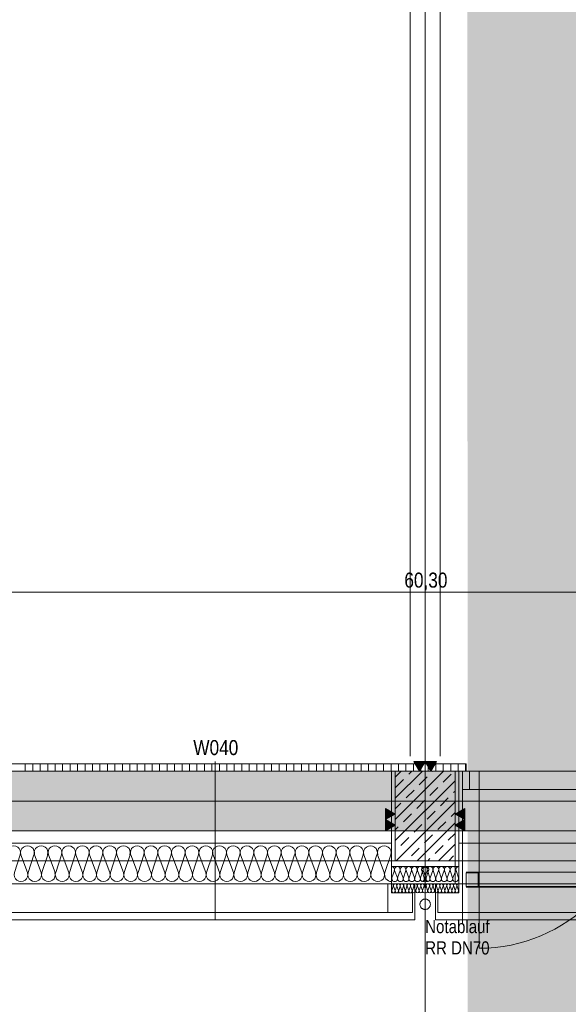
# Model space of a CAD drawing. Extents: x -720 to 300, y 62 to 1162.
# Tile 27 of 256: x -55 to 18, y 197 to 329. Entities that reach past the tile are written whole.
import ezdxf
from ezdxf.lldxf.tags import DXFTag

# ---------------------------------------------------------------- set-up
doc = ezdxf.new("R2010")
doc.units = 0
doc.layers.get('0').update_dxf_attribs({"lineweight": 13})
for name, color, linetype, lineweight, true_color in [('30 -33 Aussenwände- 2 nichttragend', 7, 'Continuous', 9, 0x003dff), ('30 -33 Aussenwände- 3 Aussenstützen', 7, 'Continuous', 50, 0x0000dd), ('30 -33 Aussenwände- 7 Fassade_ Elemente', 7, 'Continuous', 9, 0x00aacc), ('30 -34 Innenwände- 2 nichttragend', 7, 'Continuous', 18, 0xff7fe6), ('30 -35 Decken- 1 Konstruktion-Träger- Stahlbeton', 7, 'Continuous', 13, 0x33aa00), ('60- 61 allgemeine Ausstattung- 1 Möbel', 7, 'Continuous', 9, 0x00cccc), ('70 -72 Beschriftung- 1 Beschriftung allgemein', 7, 'Continuous', 9, 0xff6633), ('70 -72 Beschriftung- 2 Beschriftung Bauteile', 7, 'Continuous', 9, 0x9999ff), ('70 -76 Bemaßung- 2 Allgemein', 9, 'Continuous', 5, 0x808080), ('iwb_Layout BA_Markierung', 7, 'Continuous', 9, 0xbadcdc), ('iwb_Schraffur_Unterzug', 7, 'Continuous', 5, 0xffffcc)]:
    doc.layers.add(name, color=color, linetype=linetype, lineweight=lineweight, true_color=true_color)
for name, color, linetype, lineweight in [('40 -41 Abwasser_Wasser_Gas- 2 Wasser-1', 7, 'Continuous', 15), ('70 -71 Achsen- 1 Gebäudeachsen', 7, 'STRICHPUNKT2-A06G93UB8I', 18), ('70 -75 Raumstempel- 3 Wandstempel', 7, 'Continuous', 50)]:
    doc.layers.add(name, color=color, linetype=linetype, lineweight=lineweight)
doc.styles.get("Standard").update_dxf_attribs({"font": 'ARIALN.TTF'})
tags = doc.linetypes.add('fein_strichliert-A06G93UC8I', pattern=[4, 1, -2, 1]).pattern_tags.tags
tags[8:9] = [DXFTag(74, 4), DXFTag(75, 0), DXFTag(340, '0'), DXFTag(46, 0.0), DXFTag(50, 0.0), DXFTag(44, 0.0), DXFTag(45, 0.0)]
tags[6:7] = [DXFTag(74, 4), DXFTag(75, 0), DXFTag(340, '0'), DXFTag(46, 0.0), DXFTag(50, 0.0), DXFTag(44, 0.0), DXFTag(45, 0.0)]
tags[4:5] = [DXFTag(74, 4), DXFTag(75, 0), DXFTag(340, '0'), DXFTag(46, 0.0), DXFTag(50, 0.0), DXFTag(44, 0.0), DXFTag(45, 0.0)]
tags = doc.linetypes.add('STRICHPUNKT2-A06G93UB8I', pattern=[12.7, 6.35, -3.175, 0, -3.175]).pattern_tags.tags
tags[10:11] = [DXFTag(74, 4), DXFTag(75, 0), DXFTag(340, '0'), DXFTag(46, 0.0), DXFTag(50, 0.0), DXFTag(44, 0.0), DXFTag(45, 0.0)]
tags[8:9] = [DXFTag(74, 4), DXFTag(75, 0), DXFTag(340, '0'), DXFTag(46, 0.0), DXFTag(50, 0.0), DXFTag(44, 0.0), DXFTag(45, 0.0)]
tags[6:7] = [DXFTag(74, 4), DXFTag(75, 0), DXFTag(340, '0'), DXFTag(46, 0.0), DXFTag(50, 0.0), DXFTag(44, 0.0), DXFTag(45, 0.0)]
tags[4:5] = [DXFTag(74, 4), DXFTag(75, 0), DXFTag(340, '0'), DXFTag(46, 0.0), DXFTag(50, 0.0), DXFTag(44, 0.0), DXFTag(45, 0.0)]

# ---------------------------------------------------------------- blocks, each defined once
blk = doc.blocks.new('Polygon-A06G93U58I')
at = {"color": 0, "linetype": 'ByBlock', "lineweight": -2, "ltscale": 0.13}
blk.add_solid([(4.85, 86.71), (4.69, 1083.81), (76.5, 86.52), (76.5, 1083.81)], dxfattribs=at)
blk = doc.blocks.new('Referenz-A06G93UD8I')
at = {"layer": '30 -33 Aussenwände- 2 nichttragend', "color": 0, "linetype": 'fein_strichliert-A06G93UC8I', "lineweight": -2, "ltscale": 0.13}
blk.add_line((-148.85, 215.91), (-4.85, 215.91), dxfattribs=at)
at = {"layer": '30 -33 Aussenwände- 3 Aussenstützen', "color": 0, "lineweight": -2}
for p, q in [((-4.85, 227.11), (-4.05, 227.91)), ((-4.85, 224.28), (-1.22, 227.91)), ((-4.85, 221.45), (1.6, 227.91)), ((-3.05, 227.5), (-2.64, 227.91)), ((-1.64, 226.09), (-0.58, 227.15)), ((0.13, 227.85), (0.19, 227.91)), ((1.55, 226.44), (2.61, 227.5)), ((-4.85, 218.63), (3.15, 226.63)), ((-4.82, 225.73), (-3.76, 226.79)), ((-0.22, 224.67), (0.84, 225.73)), ((-3.4, 224.32), (-2.34, 225.38)), ((2.96, 225.03), (3.15, 225.21)), ((-4.85, 222.87), (-4.11, 223.61)), ((-4.74, 215.91), (3.15, 223.8)), ((-1.99, 222.9), (-0.93, 223.96)), ((1.19, 223.26), (2.25, 224.32)), ((-3.76, 221.14), (-2.7, 222.2)), ((-0.58, 221.49), (0.49, 222.55)), ((2.61, 221.84), (3.15, 222.38)), ((-4.85, 220.04), (-4.46, 220.43)), ((-2.34, 219.72), (-1.28, 220.78)), ((-1.91, 215.91), (3.15, 220.97)), ((-0.85, 218.91), (-0.85, 220.91)), ((0.84, 220.08), (1.9, 221.14)), ((-1.85, 219.91), (0.15, 219.91)), ((-0.93, 218.31), (0.13, 219.37)), ((2.25, 218.66), (3.15, 219.56)), ((-4.11, 217.95), (-3.05, 219.01)), ((0.49, 216.89), (1.55, 217.95)), ((0.92, 215.91), (3.15, 218.14)), ((-4.85, 217.21), (-4.82, 217.25)), ((-2.7, 216.54), (-1.64, 217.6)), ((2.33, 215.91), (2.96, 216.54)), ((-0.5, 215.91), (-0.22, 216.19))]:
    blk.add_line(p, q, dxfattribs=at)
at = {"layer": '30 -33 Aussenwände- 3 Aussenstützen', "color": 0, "linetype": 'Continuous', "lineweight": -2, "ltscale": 0.13}
for p, q in [((-4.85, 227.91), (-4.85, 215.91)), ((3.15, 227.91), (-4.85, 227.91)), ((3.15, 215.91), (3.15, 227.91)), ((-4.85, 215.91), (3.15, 215.91))]:
    blk.add_line(p, q, dxfattribs=at)
at = {"layer": '30 -33 Aussenwände- 7 Fassade_ Elemente', "color": 0, "linetype": 'Continuous', "lineweight": -2, "ltscale": 0.13}
for p, q in [((-148.35, 227.91), (-5.35, 227.91)), ((-5.35, 227.91), (-5.35, 212.81)), ((3.15, 227.91), (3.15, 212.81)), ((5.07, 227.91), (3.15, 227.91)), ((3.65, 227.91), (3.65, 212.81)), ((76.46, 227.91), (3.65, 227.91)), ((4.15, 207.54), (4.15, 227.91)), ((5.07, 227.91), (6.37, 227.91)), ((5.07, 225.45), (5.07, 227.91)), ((6.37, 227.91), (27.65, 227.91)), ((6.37, 227.91), (6.37, 225.45)), ((4.15, 225.45), (5.07, 225.45)), ((4.15, 212.81), (4.15, 225.45)), ((6.37, 225.45), (5.07, 225.45)), ((27.65, 225.45), (6.37, 225.45)), ((-0.85, 218.91), (-0.85, 220.91)), ((0.15, 219.91), (-1.85, 219.91)), ((-5.35, 218.27), (-148.35, 218.27)), ((-5.35, 215.11), (-5.35, 218.27)), ((3.65, 218.27), (76.46, 218.27)), ((3.65, 215.12), (3.65, 218.27)), ((-55.88, 214.31), (-55.11, 216.71)), ((-55.02, 216.71), (-54.13, 214.31)), ((-54.04, 214.31), (-53.27, 216.71)), ((-53.18, 216.71), (-52.29, 214.31)), ((-52.2, 214.31), (-51.43, 216.71)), ((-51.34, 216.71), (-50.45, 214.31)), ((-50.36, 214.31), (-49.59, 216.71)), ((-49.5, 216.71), (-48.62, 214.31)), ((-48.53, 214.31), (-47.75, 216.71)), ((-47.66, 216.71), (-46.78, 214.31)), ((-46.69, 214.31), (-45.92, 216.71)), ((-45.83, 216.71), (-44.94, 214.31)), ((-44.85, 214.31), (-44.08, 216.71)), ((-43.99, 216.71), (-43.1, 214.31)), ((-43.01, 214.31), (-42.24, 216.71)), ((-42.15, 216.71), (-41.26, 214.31)), ((-41.17, 214.31), (-40.4, 216.71)), ((-40.31, 216.71), (-39.42, 214.31)), ((-39.33, 214.31), (-38.56, 216.71)), ((-38.47, 216.71), (-37.59, 214.31)), ((-37.5, 214.31), (-36.72, 216.71)), ((-36.63, 216.71), (-35.75, 214.31)), ((-35.66, 214.31), (-34.89, 216.71)), ((-34.8, 216.71), (-33.91, 214.31)), ((-33.82, 214.31), (-33.05, 216.71)), ((-32.96, 216.71), (-32.07, 214.31)), ((-31.98, 214.31), (-31.21, 216.71)), ((-31.12, 216.71), (-30.23, 214.31)), ((-30.14, 214.31), (-29.37, 216.71)), ((-29.28, 216.71), (-28.39, 214.31)), ((-28.3, 214.31), (-27.53, 216.71)), ((-27.44, 216.71), (-26.55, 214.31)), ((-26.46, 214.31), (-25.69, 216.71)), ((-25.6, 216.71), (-24.72, 214.31)), ((-24.63, 214.31), (-23.85, 216.71)), ((-23.76, 216.71), (-22.88, 214.31)), ((-22.79, 214.31), (-22.02, 216.71)), ((-21.93, 216.71), (-21.04, 214.31)), ((-20.95, 214.31), (-20.18, 216.71)), ((-20.09, 216.71), (-19.2, 214.31)), ((-19.11, 214.31), (-18.34, 216.71)), ((-18.25, 216.71), (-17.36, 214.31)), ((-17.27, 214.31), (-16.5, 216.71)), ((-16.41, 216.71), (-15.52, 214.31)), ((-15.43, 214.31), (-14.66, 216.71)), ((-14.57, 216.71), (-13.68, 214.31)), ((-13.59, 214.31), (-12.82, 216.71)), ((-12.73, 216.71), (-11.85, 214.31)), ((-11.76, 214.31), (-10.98, 216.71)), ((-10.89, 216.71), (-10.01, 214.31)), ((-9.92, 214.31), (-9.15, 216.71)), ((-9.06, 216.71), (-8.17, 214.31)), ((-8.08, 214.31), (-7.31, 216.71)), ((-7.22, 216.71), (-6.33, 214.31)), ((-6.24, 214.31), (-5.47, 216.71)), ((-0.35, 215.11), (-5.35, 215.11)), ((-4.98, 214.61), (-5.3, 213.61)), ((-4.58, 213.61), (-4.95, 214.61)), ((-4.22, 214.61), (-4.54, 213.61)), ((-3.81, 213.61), (-4.18, 214.61)), ((-3.45, 214.61), (-3.77, 213.61)), ((-3.04, 213.61), (-3.41, 214.61)), ((-2.69, 214.61), (-3.01, 213.61)), ((-2.28, 213.61), (-2.65, 214.61)), ((-1.92, 214.61), (-2.24, 213.61)), ((-1.51, 213.61), (-1.88, 214.61)), ((-1.15, 214.61), (-1.47, 213.61)), ((-1.35, 215.12), (3.65, 215.12)), ((-1.32, 214.61), (-1, 213.61)), ((-0.75, 213.61), (-1.12, 214.61)), ((-0.96, 213.61), (-0.59, 214.61)), ((-0.39, 214.61), (-0.71, 213.61)), ((-0.55, 214.61), (-0.23, 213.61)), ((-0.19, 213.61), (0.18, 214.61)), ((0.21, 214.61), (0.53, 213.61)), ((0.57, 213.61), (0.94, 214.61)), ((0.98, 214.61), (1.3, 213.61)), ((1.34, 213.61), (1.71, 214.61)), ((1.75, 214.61), (2.07, 213.61)), ((2.1, 213.61), (2.47, 214.61)), ((2.51, 214.61), (2.83, 213.61)), ((2.87, 213.61), (3.24, 214.61)), ((3.28, 214.61), (3.6, 213.61)), ((4.65, 212.47), (4.65, 214.27)), ((4.65, 214.27), (6.25, 214.27)), ((6.25, 214.27), (6.25, 212.47)), ((-152.85, 212.81), (-0.35, 212.81)), ((-5.85, 212.81), (-147.85, 212.81)), ((-5.85, 212.81), (-5.35, 212.81)), ((-5.85, 208.97), (-5.85, 212.81)), ((-5.85, 208.97), (-5.85, 212.81)), ((-5.35, 212.81), (-2.25, 212.81)), ((-5.35, 212.81), (-5.35, 211.61)), ((-5.13, 212.51), (-5.32, 211.91)), ((-4.89, 211.91), (-5.11, 212.51)), ((-4.67, 212.51), (-4.86, 211.91)), ((-4.43, 211.91), (-4.65, 212.51)), ((-4.21, 212.51), (-4.4, 211.91)), ((-3.97, 211.91), (-4.19, 212.51)), ((-3.75, 212.51), (-3.94, 211.91)), ((-3.51, 211.91), (-3.73, 212.51)), ((-3.29, 212.51), (-3.48, 211.91)), ((-3.05, 211.91), (-3.27, 212.51)), ((-2.83, 212.51), (-3.03, 211.91)), ((-2.59, 211.91), (-2.81, 212.51)), ((-2.37, 212.51), (-2.57, 211.91)), ((-2.13, 211.91), (-2.35, 212.51)), ((-2.25, 212.81), (-2.25, 207.97)), ((-1.91, 212.51), (-2.11, 211.91)), ((-1.67, 211.91), (-1.89, 212.51)), ((-1.45, 212.51), (-1.65, 211.91)), ((-1.21, 211.91), (-1.43, 212.51)), ((76.46, 212.81), (-1.35, 212.81)), ((-0.99, 212.52), (-1.19, 211.91)), ((-0.97, 212.52), (-0.85, 212.19)), ((-0.73, 212.52), (-0.85, 212.19)), ((-0.71, 212.52), (-0.52, 211.91)), ((-0.5, 211.91), (-0.27, 212.51)), ((-0.25, 212.51), (-0.06, 211.91)), ((-0.04, 211.91), (0.19, 212.51)), ((0.21, 212.51), (0.4, 211.91)), ((0.42, 211.91), (0.64, 212.51)), ((3.65, 212.81), (0.55, 212.81)), ((0.55, 212.81), (0.55, 207.97)), ((0.67, 212.51), (0.86, 211.91)), ((0.88, 211.91), (1.1, 212.51)), ((1.13, 212.51), (1.32, 211.91)), ((1.34, 211.91), (1.56, 212.51)), ((1.59, 212.51), (1.78, 211.91)), ((1.8, 211.91), (2.02, 212.51)), ((2.05, 212.51), (2.24, 211.91)), ((2.26, 211.91), (2.48, 212.51)), ((2.51, 212.51), (2.7, 211.91)), ((2.72, 211.91), (2.94, 212.51)), ((2.97, 212.51), (3.16, 211.91)), ((3.15, 212.81), (4.15, 212.81)), ((3.18, 211.91), (3.4, 212.51)), ((3.43, 212.51), (3.62, 211.91)), ((3.65, 212.81), (3.65, 211.61)), ((4.15, 212.81), (3.65, 212.81)), ((4.15, 208.97), (4.15, 212.81)), ((4.15, 212.81), (76.46, 212.81)), ((4.15, 208.97), (4.15, 212.81)), ((-5.35, 211.61), (-2.55, 211.61)), ((-2.55, 211.61), (-2.55, 208.97)), ((3.65, 211.61), (0.85, 211.61)), ((0.85, 211.61), (0.85, 208.97)), ((6.25, 212.47), (4.65, 212.47)), ((-147.85, 208.97), (-5.85, 208.97)), ((-2.55, 208.97), (-5.85, 208.97)), ((0.85, 208.97), (4.15, 208.97)), ((76.46, 208.97), (4.15, 208.97)), ((-2.25, 207.97), (-151.45, 207.97)), ((0.55, 207.97), (76.46, 207.97))]:
    blk.add_line(p, q, dxfattribs=at)
at = {"layer": '30 -33 Aussenwände- 7 Fassade_ Elemente', "color": 0, "linetype": 'fein_strichliert-A06G93UC8I', "lineweight": -2, "ltscale": 0.13}
for p, q in [((6.37, 204.17), (6.37, 225.45)), ((4.65, 214.37), (53.05, 214.37)), ((4.65, 212.37), (53.05, 212.37)), ((6.25, 212.47), (28.85, 212.47)), ((53.05, 207.97), (4.65, 207.97))]:
    blk.add_line(p, q, dxfattribs=at)
blk.add_ellipse((6.37, 225.45), major_axis=(0, -21.28), ratio=1, start_param=0, end_param=1.570796, dxfattribs=at)
at = {"layer": '30 -33 Aussenwände- 7 Fassade_ Elemente', "color": 0, "linetype": 'Continuous', "lineweight": -2, "ltscale": 0.13}
for centre, major_axis, end_param in [((-55.98, 216.99), (0.874, -0.282), 3.765224), ((-54.14, 216.99), (0.874, -0.282), 3.765224), ((-52.31, 216.99), (0.874, -0.282), 3.765224), ((-50.47, 216.99), (0.874, -0.282), 3.765224), ((-48.63, 216.99), (0.874, -0.282), 3.765224), ((-46.79, 216.99), (0.874, -0.282), 3.765224), ((-44.95, 216.99), (0.874, -0.282), 3.765224), ((-43.11, 216.99), (0.874, -0.282), 3.765224), ((-41.28, 216.99), (0.874, -0.282), 3.765224), ((-39.44, 216.99), (0.874, -0.282), 3.765224), ((-37.6, 216.99), (0.874, -0.282), 3.765224), ((-35.76, 216.99), (0.874, -0.282), 3.765224), ((-33.92, 216.99), (0.874, -0.282), 3.765224), ((-32.08, 216.99), (0.874, -0.282), 3.765224), ((-30.24, 216.99), (0.874, -0.282), 3.765224), ((-28.41, 216.99), (0.874, -0.282), 3.765224), ((-26.57, 216.99), (0.874, -0.282), 3.765224), ((-24.73, 216.99), (0.874, -0.282), 3.765224), ((-22.89, 216.99), (0.874, -0.282), 3.765224), ((-21.05, 216.99), (0.874, -0.282), 3.765224), ((-19.21, 216.99), (0.874, -0.282), 3.765224), ((-17.37, 216.99), (0.874, -0.282), 3.765224), ((-15.54, 216.99), (0.874, -0.282), 3.765224), ((-13.7, 216.99), (0.874, -0.282), 3.765224), ((-11.86, 216.99), (0.874, -0.282), 3.765224), ((-10.02, 216.99), (0.874, -0.282), 3.765224), ((-8.18, 216.99), (0.874, -0.282), 3.765224), ((-6.34, 216.99), (0.874, -0.282), 3.765224), ((-55.01, 214.03), (-0.874, 0.282), 3.764652), ((-53.17, 214.03), (-0.874, 0.282), 3.764652), ((-51.33, 214.03), (-0.874, 0.282), 3.764652), ((-49.49, 214.03), (-0.874, 0.282), 3.764652), ((-47.65, 214.03), (-0.874, 0.282), 3.764652), ((-45.81, 214.03), (-0.874, 0.282), 3.764652), ((-43.97, 214.03), (-0.874, 0.282), 3.764652), ((-42.14, 214.03), (-0.874, 0.282), 3.764652), ((-40.3, 214.03), (-0.874, 0.282), 3.764652), ((-38.46, 214.03), (-0.874, 0.282), 3.764652), ((-36.62, 214.03), (-0.874, 0.282), 3.764652), ((-34.78, 214.03), (-0.874, 0.282), 3.764652), ((-32.94, 214.03), (-0.874, 0.282), 3.764652), ((-31.11, 214.03), (-0.874, 0.282), 3.764652), ((-29.27, 214.03), (-0.874, 0.282), 3.764652), ((-27.43, 214.03), (-0.874, 0.282), 3.764652), ((-25.59, 214.03), (-0.874, 0.282), 3.764652), ((-23.75, 214.03), (-0.874, 0.282), 3.764652), ((-21.91, 214.03), (-0.874, 0.282), 3.764652), ((-20.07, 214.03), (-0.874, 0.282), 3.764652), ((-18.24, 214.03), (-0.874, 0.282), 3.764652), ((-16.4, 214.03), (-0.874, 0.282), 3.764652), ((-14.56, 214.03), (-0.874, 0.282), 3.764652), ((-12.72, 214.03), (-0.874, 0.282), 3.764652), ((-10.88, 214.03), (-0.874, 0.282), 3.764652), ((-9.04, 214.03), (-0.874, 0.282), 3.764652), ((-7.2, 214.03), (-0.874, 0.282), 3.764652), ((-5.37, 214.03), (-0.874, 0.282), 1.896254), ((-5.35, 214.73), (0.364, -0.117), 1.896254), ((-4.58, 214.73), (0.364, -0.117), 3.764652), ((-3.82, 214.73), (0.364, -0.117), 3.764652), ((-3.05, 214.73), (0.364, -0.117), 3.764652), ((-2.28, 214.73), (0.364, -0.117), 3.764652), ((-2.28, 214.73), (-0.225, 0.31), 1.254884), ((-2.28, 214.73), (0.225, 0.31), 1.254884), ((-2.28, 214.73), (0.364, -0.117), 1.254884), ((-1.52, 214.73), (0.364, -0.117), 3.764652), ((-1.52, 214.73), (-0.225, 0.31), 1.254884), ((-1.52, 214.73), (0.225, 0.31), 1.254884), ((-0.95, 214.73), (-0.225, 0.31), 1.254884), ((-1.72, 214.73), (0.368, -0.106), 0.561694), ((-1.52, 214.73), (0.364, -0.117), 1.254884), ((-0.95, 214.73), (0.225, 0.31), 1.254884), ((-0.75, 214.73), (-0.225, 0.31), 1.254884), ((-0.75, 214.73), (0.225, 0.31), 1.254884), ((-0.95, 214.73), (0.364, -0.117), 1.254884), ((-0.19, 214.73), (0.364, -0.117), 3.764652), ((-0.19, 214.73), (-0.225, 0.31), 1.254884), ((-0.75, 214.73), (0.364, -0.117), 1.254884), ((-0.19, 214.73), (0.225, 0.31), 1.254884), ((0.01, 214.73), (-0.368, 0.106), 0.561694), ((-0.19, 214.73), (0.364, -0.117), 1.254884), ((0.58, 214.73), (0.364, -0.117), 3.764652), ((0.58, 214.73), (-0.225, 0.31), 1.254884), ((0.58, 214.73), (0.225, 0.31), 1.254884), ((0.58, 214.73), (0.364, -0.117), 1.254884), ((1.34, 214.73), (0.364, -0.117), 3.764652), ((2.11, 214.73), (0.364, -0.117), 3.764652), ((2.88, 214.73), (0.364, -0.117), 3.764652), ((3.64, 214.73), (0.005, 0.383), 1.896254), ((-4.94, 213.49), (-0.364, 0.117), 3.765224), ((-5.35, 212.58), (0.219, -0.07), 1.896254), ((-4.89, 212.58), (0.219, -0.07), 3.764652), ((-4.43, 212.58), (0.219, -0.07), 3.764652), ((-4.17, 213.49), (-0.364, 0.117), 3.765224), ((-3.97, 212.58), (0.219, -0.07), 3.764652), ((-3.41, 213.49), (-0.364, 0.117), 3.765224), ((-3.51, 212.58), (0.219, -0.07), 3.764652), ((-3.05, 212.58), (0.219, -0.07), 3.764652), ((-2.64, 213.49), (-0.364, 0.117), 3.765224), ((-2.59, 212.58), (0.219, -0.07), 3.764652), ((-2.13, 212.58), (0.219, -0.07), 3.764652), ((-2.13, 212.58), (-0.135, 0.186), 1.254884), ((-1.88, 213.49), (-0.364, 0.117), 3.765224), ((-1.88, 213.49), (-0.364, 0.117), 1.255075), ((-2.13, 212.58), (0.135, 0.186), 1.254884), ((-1.88, 213.49), (-0.225, -0.31), 1.255075), ((-2.13, 212.58), (0.219, -0.07), 1.254884), ((-1.67, 212.58), (0.219, -0.07), 3.764652), ((-1.67, 212.58), (-0.135, 0.186), 1.254884), ((-1.67, 212.58), (0.135, 0.186), 1.254884), ((-1.88, 213.49), (0.225, -0.31), 1.255075), ((-1.67, 212.58), (0.219, -0.07), 1.254884), ((-1.11, 213.49), (-0.364, 0.117), 1.255075), ((-1.11, 213.49), (-0.364, 0.117), 3.765224), ((-1.21, 212.59), (-0.135, 0.186), 1.254884), ((-1.36, 213.49), (0.009, -0.383), 1.859564), ((-1.21, 212.59), (0.135, 0.186), 1.254884), ((-1.11, 213.49), (-0.225, -0.31), 1.255075), ((-1.21, 212.59), (0.219, -0.07), 1.254884), ((-0.6, 213.49), (-0.364, 0.117), 1.255075), ((-0.6, 213.49), (-0.364, 0.117), 3.765224), ((-0.75, 212.59), (-0.1, 0.207), 1.434048), ((-1.11, 213.49), (0.225, -0.31), 1.255075), ((-0.95, 212.59), (0.219, -0.071), 1.434048), ((-0.6, 213.49), (-0.225, -0.31), 1.255075), ((-0.34, 213.49), (-0.364, 0.117), 1.859564), ((-0.49, 212.59), (-0.135, 0.186), 1.254884), ((-0.49, 212.59), (0.135, 0.186), 1.254884), ((-0.6, 213.49), (0.225, -0.31), 1.255075), ((-0.49, 212.59), (0.219, -0.071), 1.254884), ((-0.03, 212.58), (0.219, -0.071), 3.764652), ((-0.03, 212.58), (-0.135, 0.186), 1.254884), ((0.17, 213.49), (-0.364, 0.117), 3.765224), ((0.17, 213.49), (-0.364, 0.117), 1.255075), ((-0.03, 212.58), (0.135, 0.186), 1.254884), ((0.17, 213.49), (-0.225, -0.31), 1.255075), ((-0.03, 212.58), (0.219, -0.071), 1.254884), ((0.43, 212.58), (0.219, -0.071), 3.764652), ((0.43, 212.58), (-0.135, 0.186), 1.254884), ((0.43, 212.58), (0.135, 0.186), 1.254884), ((0.17, 213.49), (0.225, -0.31), 1.255075), ((0.94, 213.49), (-0.364, 0.117), 3.765224), ((0.43, 212.58), (0.219, -0.071), 1.254884), ((0.89, 212.58), (0.219, -0.071), 3.764652), ((1.35, 212.58), (0.219, -0.071), 3.764652), ((1.7, 213.49), (-0.364, 0.117), 3.765224), ((1.81, 212.58), (0.219, -0.071), 3.764652), ((2.26, 212.58), (0.219, -0.071), 3.764652), ((2.47, 213.49), (-0.364, 0.117), 3.765224), ((2.72, 212.58), (0.219, -0.071), 3.764652), ((3.23, 213.49), (-0.364, 0.117), 3.765224), ((3.18, 212.58), (0.219, -0.071), 3.764652), ((3.64, 212.58), (0.003, 0.23), 1.896254), ((-5.1, 211.84), (-0.219, 0.07), 3.765224), ((-4.65, 211.84), (-0.219, 0.07), 3.765224), ((-4.19, 211.84), (-0.219, 0.07), 3.765224), ((-3.73, 211.84), (-0.219, 0.07), 3.765224), ((-3.27, 211.84), (-0.219, 0.07), 3.765224), ((-2.81, 211.84), (-0.219, 0.07), 3.765224), ((-2.35, 211.84), (-0.219, 0.07), 3.765224), ((-1.89, 211.84), (-0.219, 0.07), 3.765224), ((-1.89, 211.84), (-0.219, 0.07), 1.255075), ((-1.89, 211.84), (-0.135, -0.186), 1.255075), ((-1.89, 211.84), (0.135, -0.186), 1.255075), ((-1.43, 211.84), (-0.219, 0.07), 1.255075), ((-1.43, 211.84), (-0.219, 0.07), 3.765224), ((-1.43, 211.84), (-0.135, -0.186), 1.255075), ((-1.43, 211.84), (0.135, -0.186), 1.255075), ((-0.97, 211.84), (-0.219, 0.07), 2.411197), ((-0.74, 211.84), (-0.116, -0.198), 2.411197), ((-0.28, 211.84), (-0.219, 0.071), 3.765224), ((-0.28, 211.84), (-0.219, 0.071), 1.255075), ((-0.28, 211.84), (-0.135, -0.186), 1.255075), ((-0.28, 211.84), (0.135, -0.186), 1.255075), ((0.18, 211.84), (-0.219, 0.071), 3.765224), ((0.18, 211.84), (-0.219, 0.071), 1.255075), ((0.18, 211.84), (-0.135, -0.186), 1.255075), ((0.18, 211.84), (0.135, -0.186), 1.255075), ((0.64, 211.84), (-0.219, 0.071), 3.765224), ((1.1, 211.84), (-0.219, 0.071), 3.765224), ((1.56, 211.84), (-0.219, 0.071), 3.765224), ((2.02, 211.84), (-0.219, 0.071), 3.765224), ((2.48, 211.84), (-0.219, 0.071), 3.765224), ((2.94, 211.84), (-0.219, 0.071), 3.765224), ((3.4, 211.84), (-0.219, 0.071), 3.765224)]:
    blk.add_ellipse(centre, major_axis=major_axis, ratio=1, start_param=0, end_param=end_param, dxfattribs=at)
at = {"layer": '30 -34 Innenwände- 2 nichttragend', "color": 0, "linetype": 'Continuous', "lineweight": -2, "ltscale": 0.13}
for p, q in [((4.65, 228.91), (-250.95, 228.91)), ((4.65, 227.91), (4.65, 228.91)), ((4.65, 227.91), (-250.95, 227.91))]:
    blk.add_line(p, q, dxfattribs=at)
at = {"layer": '30 -34 Innenwände- 2 nichttragend', "color": 0, "lineweight": -2}
for p, q in [((4.65, 228.91), (-250.95, 228.91)), ((-54.43, 228.91), (-54.43, 227.91)), ((-53.43, 228.91), (-53.43, 227.91)), ((-52.43, 228.91), (-52.43, 227.91)), ((-51.43, 228.91), (-51.43, 227.91)), ((-50.43, 228.91), (-50.43, 227.91)), ((-49.43, 228.91), (-49.43, 227.91)), ((-48.43, 228.91), (-48.43, 227.91)), ((-47.43, 228.91), (-47.43, 227.91)), ((-46.43, 228.91), (-46.43, 227.91)), ((-45.43, 228.91), (-45.43, 227.91)), ((-44.43, 228.91), (-44.43, 227.91)), ((-43.43, 228.91), (-43.43, 227.91)), ((-42.43, 228.91), (-42.43, 227.91)), ((-41.43, 228.91), (-41.43, 227.91)), ((-40.43, 228.91), (-40.43, 227.91)), ((-39.43, 228.91), (-39.43, 227.91)), ((-38.43, 228.91), (-38.43, 227.91)), ((-37.43, 228.91), (-37.43, 227.91)), ((-36.43, 228.91), (-36.43, 227.91)), ((-35.43, 228.91), (-35.43, 227.91)), ((-34.43, 228.91), (-34.43, 227.91)), ((-33.43, 228.91), (-33.43, 227.91)), ((-32.43, 228.91), (-32.43, 227.91)), ((-31.43, 228.91), (-31.43, 227.91)), ((-30.43, 228.91), (-30.43, 227.91)), ((-29.43, 228.91), (-29.43, 227.91)), ((-28.43, 228.91), (-28.43, 227.91)), ((-27.43, 228.91), (-27.43, 227.91)), ((-26.43, 228.91), (-26.43, 227.91)), ((-25.43, 228.91), (-25.43, 227.91)), ((-24.43, 228.91), (-24.43, 227.91)), ((-23.43, 228.91), (-23.43, 227.91)), ((-22.43, 228.91), (-22.43, 227.91)), ((-21.43, 228.91), (-21.43, 227.91)), ((-20.43, 228.91), (-20.43, 227.91)), ((-19.43, 228.91), (-19.43, 227.91)), ((-18.43, 228.91), (-18.43, 227.91)), ((-17.43, 228.91), (-17.43, 227.91)), ((-16.43, 228.91), (-16.43, 227.91)), ((-15.43, 228.91), (-15.43, 227.91)), ((-14.43, 228.91), (-14.43, 227.91)), ((-13.43, 228.91), (-13.43, 227.91)), ((-12.43, 228.91), (-12.43, 227.91)), ((-11.43, 228.91), (-11.43, 227.91)), ((-10.43, 228.91), (-10.43, 227.91)), ((-9.43, 228.91), (-9.43, 227.91)), ((-8.43, 228.91), (-8.43, 227.91)), ((-7.43, 228.91), (-7.43, 227.91)), ((-6.43, 228.91), (-6.43, 227.91)), ((-5.43, 228.91), (-5.43, 227.91)), ((-4.43, 228.91), (-4.43, 227.91)), ((-3.43, 228.91), (-3.43, 227.91)), ((-2.43, 228.91), (-2.43, 227.91)), ((-1.43, 228.91), (-1.43, 227.91)), ((-0.43, 228.91), (-0.43, 227.91)), ((0.57, 228.91), (0.57, 227.91)), ((1.57, 228.91), (1.57, 227.91)), ((2.57, 228.91), (2.57, 227.91)), ((3.57, 228.91), (3.57, 227.91)), ((4.57, 228.91), (4.57, 227.91)), ((4.65, 227.91), (-250.95, 227.91))]:
    blk.add_line(p, q, dxfattribs=at)
at = {"layer": '30 -35 Decken- 1 Konstruktion-Träger- Stahlbeton', "color": 0, "linetype": 'fein_strichliert-A06G93UC8I', "lineweight": -2, "ltscale": 0.13}
for p, q in [((76.46, 223.91), (-604.85, 223.91)), ((76.46, 215.91), (-604.85, 215.91))]:
    blk.add_line(p, q, dxfattribs=at)
at = {"layer": '40 -41 Abwasser_Wasser_Gas- 2 Wasser-1', "color": 0, "linetype": 'Continuous', "lineweight": -2, "ltscale": 0.13}
for p, q in [((-1.55, 210.12), (-1.54, 210.19)), ((-1.55, 210.05), (-1.55, 210.12)), ((-1.55, 209.98), (-1.55, 210.05)), ((-1.53, 209.91), (-1.55, 209.98)), ((-1.54, 210.19), (-1.53, 210.25)), ((-1.53, 210.25), (-1.51, 210.32)), ((-1.52, 209.85), (-1.53, 209.91)), ((-1.51, 210.32), (-1.48, 210.38)), ((-1.48, 210.38), (-1.45, 210.44)), ((-1.45, 210.44), (-1.41, 210.5)), ((-1.41, 210.5), (-1.36, 210.55)), ((-1.36, 210.55), (-1.31, 210.6)), ((-1.31, 210.6), (-1.26, 210.64)), ((-1.26, 210.64), (-1.2, 210.68)), ((-1.2, 210.68), (-1.14, 210.71)), ((-1.14, 210.71), (-1.08, 210.74)), ((-1.08, 210.74), (-1.01, 210.75)), ((-1.01, 210.75), (-0.94, 210.77)), ((-0.94, 210.77), (-0.88, 210.77)), ((-0.88, 210.77), (-0.81, 210.77)), ((-0.85, 210.07), (-0.85, 206.23)), ((-0.81, 210.77), (-0.74, 210.76)), ((-0.74, 210.76), (-0.67, 210.75)), ((-0.67, 210.75), (-0.61, 210.73)), ((-0.61, 210.73), (-0.54, 210.7)), ((-0.54, 210.7), (-0.48, 210.67)), ((-0.48, 210.67), (-0.43, 210.63)), ((-0.43, 210.63), (-0.37, 210.58)), ((-0.37, 210.58), (-0.33, 210.53)), ((-0.33, 210.53), (-0.28, 210.48)), ((-0.28, 210.48), (-0.25, 210.42)), ((-0.25, 210.42), (-0.22, 210.36)), ((-0.22, 210.36), (-0.19, 210.3)), ((-0.18, 209.89), (-0.2, 209.83)), ((-0.19, 210.3), (-0.17, 210.23)), ((-0.16, 209.96), (-0.18, 209.89)), ((-0.17, 210.23), (-0.16, 210.16)), ((-0.16, 210.16), (-0.15, 210.1)), ((-0.15, 210.03), (-0.16, 209.96)), ((-0.15, 210.1), (-0.15, 210.03)), ((-1.49, 209.78), (-1.52, 209.85)), ((-1.46, 209.72), (-1.49, 209.78)), ((-1.42, 209.66), (-1.46, 209.72)), ((-1.38, 209.61), (-1.42, 209.66)), ((-1.33, 209.56), (-1.38, 209.61)), ((-1.28, 209.52), (-1.33, 209.56)), ((-1.22, 209.48), (-1.28, 209.52)), ((-1.16, 209.44), (-1.22, 209.48)), ((-1.1, 209.42), (-1.16, 209.44)), ((-1.03, 209.4), (-1.1, 209.42)), ((-0.97, 209.38), (-1.03, 209.4)), ((-0.9, 209.37), (-0.97, 209.38)), ((-0.83, 209.37), (-0.9, 209.37)), ((-0.76, 209.38), (-0.83, 209.37)), ((-0.69, 209.39), (-0.76, 209.38)), ((-0.63, 209.41), (-0.69, 209.39)), ((-0.56, 209.43), (-0.63, 209.41)), ((-0.5, 209.47), (-0.56, 209.43)), ((-0.45, 209.5), (-0.5, 209.47)), ((-0.39, 209.55), (-0.45, 209.5)), ((-0.34, 209.59), (-0.39, 209.55)), ((-0.3, 209.65), (-0.34, 209.59)), ((-0.26, 209.7), (-0.3, 209.65)), ((-0.23, 209.76), (-0.26, 209.7)), ((-0.2, 209.83), (-0.23, 209.76))]:
    blk.add_line(p, q, dxfattribs=at)
at = {"layer": '60- 61 allgemeine Ausstattung- 1 Möbel', "color": 0, "linetype": 'Continuous', "lineweight": -2, "ltscale": 0.13}
for p, q in [((-2.85, 768.91), (-2.85, 229.91)), ((1.15, 768.91), (1.15, 229.91))]:
    blk.add_line(p, q, dxfattribs=at)
at = {"layer": '70 -71 Achsen- 1 Gebäudeachsen', "color": 0, "linetype": 'STRICHPUNKT2-A06G93UB8I', "lineweight": -2, "ltscale": 0.13}
for p, q in [((-0.85, 1084.85), (-0.85, 85.41)), ((-682.36, 219.91), (76.46, 219.91))]:
    blk.add_line(p, q, dxfattribs=at)
at = {"layer": '70 -72 Beschriftung- 1 Beschriftung allgemein', "color": 0, "linetype": 'Continuous', "lineweight": -2, "ltscale": 0.13}
for p, q in [((-0.85, 210.07), (-0.85, 197.88)), ((-0.85, 197.88), (-0.87, 197.95)), ((-0.87, 197.95), (-0.84, 197.95)), ((-0.84, 197.95), (-0.85, 197.88))]:
    blk.add_line(p, q, dxfattribs=at)
at = {"layer": '70 -72 Beschriftung- 1 Beschriftung allgemein', "color": 0, "lineweight": -2}
for points in [[(-0.85, 197.88), (-0.87, 197.95), (-0.85, 197.95)], [(-0.85, 197.88), (-0.85, 197.95), (-0.84, 197.95)]]:
    blk.add_solid(points, dxfattribs=at)
at = {"layer": '70 -72 Beschriftung- 2 Beschriftung Bauteile', "color": 0, "lineweight": -2}
for p, q in [((-2.35, 229.21), (-1.6, 227.91)), ((-0.85, 229.21), (-2.35, 229.21)), ((-1.6, 227.91), (-0.85, 229.21)), ((-0.85, 229.21), (-0.1, 227.91)), ((0.65, 229.21), (-0.85, 229.21)), ((-0.1, 227.91), (0.65, 229.21)), ((-4.85, 222.16), (-6.15, 222.91)), ((-6.15, 222.91), (-6.15, 221.41)), ((-6.15, 221.41), (-4.85, 222.16)), ((3.15, 222.16), (4.45, 222.91)), ((4.45, 221.41), (3.15, 222.16)), ((4.45, 222.91), (4.45, 221.41)), ((-4.85, 220.66), (-6.15, 221.41)), ((-6.15, 221.41), (-6.15, 219.91)), ((-6.15, 219.91), (-4.85, 220.66)), ((3.15, 220.66), (4.45, 221.41)), ((4.45, 219.91), (3.15, 220.66)), ((4.45, 221.41), (4.45, 219.91))]:
    blk.add_line(p, q, dxfattribs=at)
for points in [[(-1.6, 227.91), (-2.35, 229.21), (-1.6, 229.21)], [(-1.6, 227.91), (-1.6, 229.21), (-0.85, 229.21)], [(-0.1, 227.91), (-0.85, 229.21), (-0.1, 229.21)], [(-0.1, 227.91), (-0.1, 229.21), (0.65, 229.21)], [(-6.15, 221.41), (-6.15, 222.91), (-4.85, 222.16)], [(4.45, 221.41), (3.15, 222.16), (4.45, 222.91)], [(-6.15, 219.91), (-6.15, 221.41), (-4.85, 220.66)], [(4.45, 219.91), (3.15, 220.66), (4.45, 221.41)]]:
    blk.add_solid(points, dxfattribs=at)
at = {"layer": '70 -75 Raumstempel- 3 Wandstempel', "color": 0, "linetype": 'Continuous', "lineweight": -2, "ltscale": 0.13}
blk.add_line((-28.98, 229.2), (-28.98, 207.97), dxfattribs=at)
at = {"layer": '70 -76 Bemaßung- 2 Allgemein', "color": 0, "linetype": 'Continuous', "lineweight": -2, "ltscale": 0.13}
blk.add_line((76.46, 251.91), (-602.79, 251.91), dxfattribs=at)
at = {"layer": '70 -72 Beschriftung- 1 Beschriftung allgemein', "color": 0, "linetype": 'Continuous', "lineweight": -2, "ltscale": 0.13, "char_height": 1.7621, "attachment_point": 1}
for s, insert in [('{\\fArial Narrow;Notablauf}', (-0.85, 207.96)), ('{\\fArial Narrow;RR}', (-0.85, 205.1)), ('{\\fArial Narrow;DN70}', (2.62, 205.1))]:
    blk.add_mtext(s, dxfattribs=dict(at, insert=insert))
at = {"layer": '70 -75 Raumstempel- 3 Wandstempel', "color": 0, "linetype": 'Continuous', "lineweight": -2, "ltscale": 0.13, "insert": (-31.92, 232.08), "char_height": 2.0138, "attachment_point": 1}
blk.add_mtext('{\\fArial Narrow;W040}', dxfattribs=at)
at = {"layer": '70 -76 Bemaßung- 2 Allgemein', "color": 0, "linetype": 'Continuous', "lineweight": -2, "ltscale": 0.13, "insert": (-3.64, 254.53), "char_height": 2.0138, "attachment_point": 1}
blk.add_mtext('{\\fArial Narrow;60,30}', dxfattribs=at)
blk = doc.blocks.new('Referenz-A06G93UF8I')
at = {"layer": 'iwb_Schraffur_Unterzug', "linetype": 'Continuous', "ltscale": 0.13}
for points in [[(-604.35, 223.91), (-604.35, 227.91), (76.46, 227.91)], [(-604.35, 223.91), (76.46, 227.91), (76.46, 226.17)], [(-604.35, 223.91), (76.46, 226.17), (76.46, 221.66)], [(-604.35, 223.91), (76.46, 221.66), (76.46, 219.91)], [(-604.35, 223.91), (76.46, 219.91), (-604.35, 219.91)]]:
    blk.add_solid(points, dxfattribs=at)

msp = doc.modelspace()

# ---------------------------------------------------------------- block references
at = {"color": 8, "lineweight": 13, "ltscale": 0.13, "true_color": 0x808080}
msp.add_blockref('Referenz-A06G93UD8I', (0, 0), dxfattribs=at)
at = {"color": 8, "lineweight": 25, "ltscale": 0.25, "true_color": 0x808080}
msp.add_blockref('Referenz-A06G93UF8I', (0, 0), dxfattribs=at)
at = {"layer": 'iwb_Layout BA_Markierung', "ltscale": 0.13}
msp.add_blockref('Polygon-A06G93U58I', (0, 0), dxfattribs=at)

doc.saveas('drawing.dxf')
